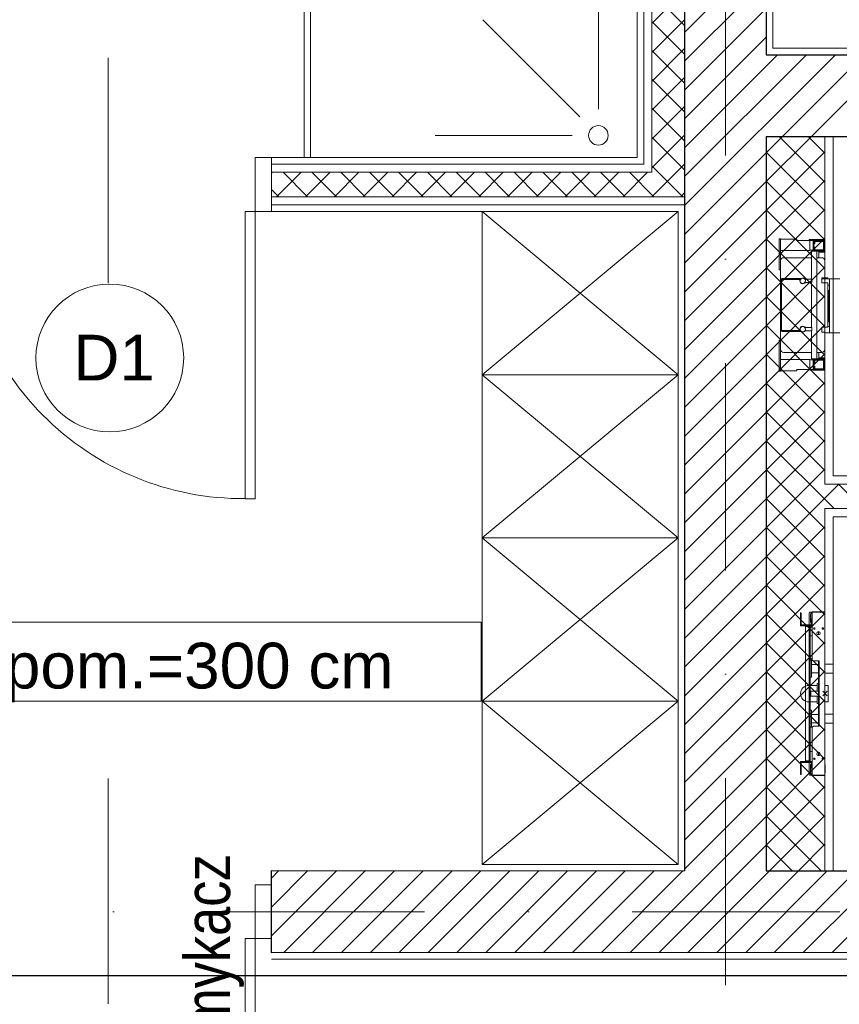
# Model space of a CAD drawing. Header units: metres. Extents: x 10441 to 19716, y -6570 to 1447.
# Tile 66 of 136: x 16028 to 16279, y -3650 to -3349. Entities that reach past the tile are written whole.
import ezdxf
from ezdxf.enums import TextEntityAlignment as Align

# ---------------------------------------------------------------- set-up
doc = ezdxf.new("R2010")
doc.units = ezdxf.units.M
doc.header["$MEASUREMENT"] = 0
doc.linetypes.add('DASHDOT', pattern=[25.4, 12.7, -6.35, 0, -6.35])
for name, color, linetype, lineweight in [('#elektryczne', 8, 'Continuous', 20), ('A_DRZWI', 8, 'Continuous', 5), ('A_HACZE', 8, 'Continuous', 5), ('A_OSIE', 8, 'Continuous', 13), ('A_OZACZENIE DRZWI', 8, 'Continuous', 13), ('A_OZNACZENIA OKIEN', 8, 'Continuous', 13), ('A_PROJEKTOWANE ŚCIANY MUROWANE NOŚNE', 8, 'Continuous', 30), ('A_SCIANY DZIALOWE GK', 8, 'Continuous', 5), ('A_TYNK', 8, 'Continuous', 5), ('A_WYMIARY WEWNETRZNE', 8, 'Continuous', 18), ('A_WYPOSAZENIE', 8, 'Continuous', 5), ('A_WYPOSAŻENIE SANITARNE', 8, 'Continuous', 5), ('EB_CCTV', 4, 'Continuous', 5), ('GEB-BEZUG', 8, 'Continuous', 25)]:
    doc.layers.add(name, color=color, linetype=linetype, lineweight=lineweight)
doc.layers.add('A_PPOŻ', color=8, linetype='Continuous')
doc.styles.add('ARIAL', font='arial.ttf')
doc.styles.add('GENERATED_STYLE_2', font='ARIALN.TTF')
doc.styles.add('m1_romans', font='romans.shx', dxfattribs={"width": 0.8})

# ---------------------------------------------------------------- blocks, each defined once
blk = doc.blocks.new('Einfügepunkt')
at = {"layer": 'GEB-BEZUG'}
for p, q in [((-7.1, -7.1), (7.1, 7.1)), ((-7.1, 7.1), (7.1, -7.1))]:
    blk.add_line(p, q, dxfattribs=at)
blk = doc.blocks.new('podkład')
at = {"layer": 'A_DRZWI', "color": 8, "ltscale": 2}
for points in [[(11917.29, -1146.2), (11922.29, -1146.2), (11922.29, -1162.7), (11917.29, -1162.7)], [(11917.29, -1250.7), (11914.29, -1250.7), (11914.29, -1162.7), (11917.29, -1162.7)], [(11917.29, -1368.95), (11922.29, -1368.95), (11922.29, -1385.45), (11917.29, -1385.45)], [(11917.29, -1473.45), (11914.29, -1473.45), (11914.29, -1385.45), (11917.29, -1385.45)]]:
    blk.add_lwpolyline(points, close=True, dxfattribs=at)
for centre in [(11913.59, -1164.35), (11913.59, -1387.11)]:
    blk.add_arc(centre, 86.32, 178.9011, 270.4638, dxfattribs=at)
at = {"layer": 'A_HACZE', "color": 8, "linetype": 'Continuous'}
for p, q in [((12073.79, -1082.85), (12048.79, -1107.85)), ((12073.79, -1091.68), (12048.79, -1116.68)), ((12048.8, -1095.15), (12038.79, -1105.17)), ((12048.8, -1105.72), (12038.79, -1095.7)), ((12073.79, -1100.52), (12048.79, -1125.52)), ((12048.8, -1103.99), (12038.79, -1114.01)), ((12048.8, -1114.55), (12038.79, -1104.54)), ((12073.79, -1109.36), (12048.79, -1134.36)), ((12048.8, -1112.83), (12038.79, -1122.85)), ((12048.8, -1123.39), (12038.79, -1113.38)), ((12094.97, -1114.7), (12048.79, -1160.88)), ((12086.13, -1114.7), (12048.79, -1152.04)), ((12077.29, -1114.7), (12048.79, -1143.2)), ((12103.81, -1114.7), (12078.81, -1139.7)), ((12112.64, -1114.7), (12087.64, -1139.7)), ((12048.8, -1121.67), (12038.79, -1131.68)), ((12048.8, -1132.23), (12038.79, -1122.22)), ((12048.8, -1130.51), (12038.79, -1140.52)), ((12048.8, -1141.07), (12038.79, -1131.06)), ((12048.8, -1139.35), (12038.79, -1149.36)), ((12048.8, -1149.91), (12038.79, -1139.9)), ((12087.64, -1139.7), (12073.79, -1153.56)), ((12078.81, -1139.7), (12073.79, -1144.72)), ((12091.79, -1153.7), (12077.78, -1139.7)), ((12091.79, -1144.86), (12086.62, -1139.7)), ((12073.79, -1144.72), (12048.79, -1169.72)), ((12091.79, -1144.4), (12073.79, -1162.4)), ((12091.79, -1162.54), (12073.79, -1144.54)), ((12048.8, -1148.19), (12038.79, -1158.2)), ((12048.25, -1158.2), (12038.79, -1148.73)), ((11922.54, -1150.7), (11922.29, -1150.96)), ((11931.38, -1150.7), (11923.88, -1158.2)), ((11933.35, -1158.2), (11925.85, -1150.7)), ((11940.22, -1150.7), (11932.72, -1158.2)), ((11942.19, -1158.2), (11934.69, -1150.7)), ((11949.06, -1150.7), (11941.56, -1158.2)), ((11951.02, -1158.2), (11943.52, -1150.7)), ((11957.9, -1150.7), (11950.4, -1158.2)), ((11959.86, -1158.2), (11952.36, -1150.7)), ((11966.74, -1150.7), (11959.24, -1158.2)), ((11968.7, -1158.2), (11961.2, -1150.7)), ((11975.58, -1150.7), (11968.08, -1158.2)), ((11977.54, -1158.2), (11970.04, -1150.7)), ((11984.42, -1150.7), (11976.92, -1158.2)), ((11986.38, -1158.2), (11978.88, -1150.7)), ((11993.26, -1150.7), (11985.76, -1158.2)), ((11995.22, -1158.2), (11987.72, -1150.7)), ((12002.09, -1150.7), (11994.59, -1158.2)), ((12004.06, -1158.2), (11996.56, -1150.7)), ((12010.93, -1150.7), (12003.43, -1158.2)), ((12012.9, -1158.2), (12005.4, -1150.7)), ((12019.77, -1150.7), (12012.27, -1158.2)), ((12021.73, -1158.2), (12014.23, -1150.7)), ((12028.61, -1150.7), (12021.11, -1158.2)), ((12030.57, -1158.2), (12023.07, -1150.7)), ((12037.45, -1150.7), (12029.95, -1158.2)), ((12039.41, -1158.2), (12031.91, -1150.7)), ((12073.79, -1153.56), (12048.79, -1178.56)), ((12091.79, -1153.23), (12073.79, -1171.23)), ((12091.79, -1171.38), (12073.79, -1153.38)), ((11924.51, -1158.2), (11922.29, -1155.98)), ((12048.8, -1157.03), (12047.63, -1158.2)), ((12073.79, -1162.4), (12048.79, -1187.4)), ((12091.79, -1162.07), (12073.79, -1180.07)), ((12091.79, -1180.22), (12073.79, -1162.22)), ((12073.79, -1171.23), (12048.79, -1196.23)), ((12091.79, -1170.91), (12073.79, -1188.91)), ((12091.79, -1189.06), (12073.79, -1171.06)), ((12073.79, -1180.07), (12048.79, -1205.07)), ((12091.79, -1179.75), (12073.79, -1197.75)), ((12091.79, -1197.9), (12073.79, -1179.9)), ((12073.79, -1188.91), (12048.79, -1213.91)), ((12091.79, -1188.59), (12073.79, -1206.59)), ((12091.79, -1206.73), (12073.79, -1188.73)), ((12073.79, -1197.75), (12048.79, -1222.75)), ((12091.79, -1197.43), (12073.79, -1215.43)), ((12091.79, -1215.57), (12073.79, -1197.57)), ((12091.79, -1206.27), (12073.79, -1224.27)), ((12073.79, -1206.59), (12048.79, -1231.59)), ((12091.79, -1224.41), (12073.79, -1206.41)), ((12091.79, -1215.11), (12073.79, -1233.11)), ((12091.79, -1233.25), (12073.79, -1215.25)), ((12073.79, -1215.43), (12048.79, -1240.43)), ((12073.79, -1224.27), (12048.79, -1249.27)), ((12091.79, -1223.95), (12073.79, -1241.95)), ((12091.79, -1242.09), (12073.79, -1224.09)), ((12073.79, -1233.11), (12048.79, -1258.11)), ((12091.79, -1232.78), (12073.79, -1250.78)), ((12094.56, -1253.7), (12073.79, -1232.93)), ((12073.79, -1241.95), (12048.79, -1266.95)), ((12091.79, -1241.62), (12073.79, -1259.62)), ((12091.79, -1259.77), (12073.79, -1241.77)), ((12096.05, -1246.2), (12073.79, -1268.46)), ((12103.4, -1253.7), (12095.9, -1246.2)), ((12073.79, -1250.78), (12048.79, -1275.78)), ((12091.79, -1268.61), (12073.79, -1250.61)), ((12073.79, -1259.62), (12048.79, -1284.62)), ((12091.79, -1259.3), (12073.79, -1277.3)), ((12091.79, -1277.45), (12073.79, -1259.45)), ((12073.79, -1268.46), (12048.79, -1293.46)), ((12091.79, -1268.14), (12073.79, -1286.14)), ((12091.79, -1286.28), (12073.79, -1268.28)), ((12073.79, -1277.3), (12048.79, -1302.3)), ((12091.79, -1276.98), (12073.79, -1294.98)), ((12091.79, -1295.12), (12073.79, -1277.12)), ((12073.79, -1286.14), (12048.79, -1311.14)), ((12091.79, -1285.82), (12073.79, -1303.82)), ((12091.79, -1303.96), (12073.79, -1285.96)), ((12073.79, -1294.98), (12048.79, -1319.98)), ((12091.79, -1294.66), (12073.79, -1312.66)), ((12091.79, -1312.8), (12073.79, -1294.8)), ((12073.79, -1303.82), (12048.79, -1328.82)), ((12091.79, -1303.49), (12073.79, -1321.49)), ((12091.79, -1321.64), (12073.79, -1303.64)), ((12073.79, -1312.66), (12048.79, -1337.66)), ((12091.79, -1312.33), (12073.79, -1330.33)), ((12091.79, -1330.48), (12073.79, -1312.48)), ((12073.79, -1321.49), (12048.79, -1346.49)), ((12091.79, -1321.17), (12073.79, -1339.17)), ((12091.79, -1339.32), (12073.79, -1321.32)), ((12091.79, -1330.01), (12073.79, -1348.01)), ((12073.79, -1330.33), (12048.79, -1355.33)), ((12091.79, -1348.16), (12073.79, -1330.16)), ((12091.79, -1338.85), (12073.79, -1356.85)), ((12091.79, -1356.99), (12073.79, -1338.99)), ((12073.79, -1339.17), (12048.79, -1364.17)), ((12073.79, -1348.01), (12032.05, -1389.75)), ((12090.62, -1364.67), (12073.79, -1347.83)), ((12091.79, -1347.69), (12074.81, -1364.66)), ((12073.79, -1356.85), (12040.89, -1389.75)), ((12081.78, -1364.67), (12073.79, -1356.67)), ((12091.79, -1356.53), (12083.65, -1364.67)), ((11924.6, -1364.61), (11922.29, -1366.93)), ((11942.27, -1364.62), (11922.29, -1384.61)), ((11933.44, -1364.62), (11922.29, -1375.77)), ((11951.11, -1364.62), (11925.95, -1389.78)), ((11959.94, -1364.63), (11934.79, -1389.78)), ((11968.78, -1364.63), (11943.63, -1389.78)), ((11977.62, -1364.63), (11952.47, -1389.78)), ((11986.45, -1364.63), (11961.31, -1389.77)), ((11995.29, -1364.64), (11970.16, -1389.77)), ((12004.12, -1364.64), (11979, -1389.77)), ((12012.96, -1364.64), (11987.84, -1389.76)), ((12021.8, -1364.65), (11996.68, -1389.76)), ((12030.63, -1364.65), (12005.52, -1389.76)), ((12039.47, -1364.65), (12014.37, -1389.75)), ((12048.3, -1364.66), (12023.21, -1389.75)), ((12074.81, -1364.66), (12049.73, -1389.74)), ((12083.65, -1364.67), (12058.57, -1389.74)), ((12092.48, -1364.67), (12067.42, -1389.74)), ((12101.32, -1364.67), (12076.26, -1389.73)), ((12110.15, -1364.68), (12085.1, -1389.73)), ((12118.99, -1364.68), (12093.94, -1389.73))]:
    blk.add_line(p, q, dxfattribs=at)
at = {"layer": 'A_OSIE', "color": 8, "linetype": 'DASHDOT', "ltscale": 5}
for p, q in [((12061.3, -573.64), (12061.3, -2335.96)), ((14256.99, -1377.2), (10108.73, -1377.2))]:
    blk.add_line(p, q, dxfattribs=at)
at = {"layer": 'A_OZACZENIE DRZWI', "color": 8}
for p, q in [((11872.29, -1184.65), (11872.29, -1115.63)), ((11872.29, -1405.41), (11872.29, -1336.38))]:
    blk.add_line(p, q, dxfattribs=at)
at = {"layer": 'A_PROJEKTOWANE ŚCIANY MUROWANE NOŚNE', "color": 8}
for p, q in [((12048.8, -983.83), (12048.8, -1364.66)), ((12073.8, -983.83), (12073.8, -1114.7)), ((12073.8, -1114.7), (12561.3, -1114.7)), ((12073.8, -1139.7), (12073.8, -1364.66)), ((12073.8, -1139.7), (12323.54, -1139.7)), ((11922.29, -1364.61), (12048.8, -1364.66)), ((11922.29, -1389.79), (11922.29, -1364.61)), ((12073.8, -1364.66), (12180.03, -1364.7)), ((12180.03, -1389.7), (11922.29, -1389.79))]:
    blk.add_line(p, q, dxfattribs=at)
at = {"layer": 'A_SCIANY DZIALOWE GK', "color": 8}
for p, q in [((12036.29, -1148.2), (12036.29, -889)), ((12038.79, -1150.7), (12038.79, -888.63)), ((12091.79, -1139.7), (12091.79, -1246.2)), ((12094.29, -1243.7), (12094.29, -1139.7)), ((12036.29, -1148.2), (11922.29, -1148.2)), ((12038.79, -1150.7), (11922.29, -1150.7)), ((12048.79, -1158.2), (11922.29, -1158.2)), ((12048.79, -1160.7), (11922.29, -1160.7)), ((12094.29, -1243.7), (12180.03, -1243.7)), ((12091.79, -1246.2), (12180.03, -1246.2)), ((12091.79, -1253.7), (12180.03, -1253.7)), ((12091.79, -1253.7), (12091.79, -1364.7)), ((12094.29, -1256.2), (12180.03, -1256.2)), ((12094.29, -1256.2), (12094.29, -1364.7))]:
    blk.add_line(p, q, dxfattribs=at)
at = {"layer": 'A_TYNK', "color": 8}
for p, q in [((12075.8, -1112.7), (12075.8, -885.18)), ((12034.3, -1146.2), (12034.3, -891.32)), ((12559.3, -1112.7), (12075.8, -1112.7)), ((12034.3, -1146.2), (11922.29, -1146.2)), ((12046.8, -1162.7), (11922.29, -1162.7)), ((12046.8, -1362.7), (12046.8, -1162.7)), ((11922.29, -1391.7), (12180.03, -1391.7))]:
    blk.add_line(p, q, dxfattribs=at)
at = {"layer": 'A_WYMIARY WEWNETRZNE', "color": 8, "linetype": 'Continuous'}
for p, q in [((11789.54, -1288.48), (11986.52, -1288.48)), ((11986.52, -1288.48), (11986.52, -1312.7)), ((11986.52, -1312.7), (11789.54, -1312.7))]:
    blk.add_line(p, q, dxfattribs=at)
blk.add_circle((11872.78, -1207.58), 22.63, dxfattribs=at)
at = {"layer": 'A_WYPOSAZENIE', "color": 8}
for p, q in [((11986.79, -1212.7), (12046.79, -1162.7)), ((11986.79, -1162.7), (12046.79, -1212.7)), ((11986.79, -1262.7), (12046.79, -1212.7)), ((11986.79, -1212.7), (12046.79, -1262.7)), ((11986.79, -1312.7), (12046.79, -1262.7)), ((11986.79, -1262.7), (12046.79, -1312.7)), ((11986.79, -1362.7), (12046.79, -1312.7)), ((11986.79, -1312.7), (12046.79, -1362.7))]:
    blk.add_line(p, q, dxfattribs=at)
for points in [[(12046.79, -1162.7), (12046.79, -1212.7), (11986.79, -1212.7), (11986.79, -1162.7)], [(12046.79, -1212.7), (12046.79, -1262.7), (11986.79, -1262.7), (11986.79, -1212.7)], [(12046.79, -1262.7), (12046.79, -1312.7), (11986.79, -1312.7), (11986.79, -1262.7)], [(12046.79, -1312.7), (12046.79, -1362.7), (11986.79, -1362.7), (11986.79, -1312.7)]]:
    blk.add_lwpolyline(points, close=True, dxfattribs=at)
at = {"layer": 'A_WYPOSAŻENIE SANITARNE', "color": 8}
for p, q in [((11932.29, -994.19), (11932.29, -1146.2)), ((11934.29, -1146.2), (11934.29, -994.19)), ((12022.4, -1131.4), (12022.4, -1089.4)), ((12016.75, -1133.75), (11987.05, -1104.05)), ((12014.4, -1139.4), (11972.4, -1139.4)), ((11932.29, -1146.2), (11934.29, -1146.2))]:
    blk.add_line(p, q, dxfattribs=at)
at = {"layer": 'A_WYPOSAŻENIE SANITARNE', "color": 8, "lineweight": 9}
for p, q in [((12077.79, -1171.06), (12078.19, -1171.06)), ((12077.79, -1171.06), (12077.79, -1180.56)), ((12078.19, -1171.06), (12078.19, -1180.56)), ((12083.19, -1171.21), (12078.19, -1171.21)), ((12083.19, -1171.61), (12083.19, -1171.21)), ((12087.19, -1171.61), (12083.19, -1171.61)), ((12086.93, -1171.61), (12086.93, -1171.33)), ((12086.93, -1171.33), (12091.73, -1171.33)), ((12087.19, -1171.61), (12087.19, -1174.71)), ((12087.19, -1171.61), (12088.19, -1171.61)), ((12088.19, -1171.36), (12091.69, -1171.36)), ((12088.19, -1174.86), (12088.19, -1171.36)), ((12088.34, -1174.71), (12088.34, -1171.51)), ((12088.34, -1171.51), (12091.54, -1171.51)), ((12088.49, -1172.66), (12088.49, -1171.66)), ((12088.49, -1171.66), (12091.49, -1171.66)), ((12088.69, -1172.66), (12088.49, -1172.66)), ((12091.29, -1171.86), (12088.69, -1171.86)), ((12088.69, -1171.86), (12088.69, -1172.66)), ((12091.29, -1174.46), (12091.29, -1171.86)), ((12091.49, -1171.66), (12091.49, -1174.66)), ((12091.54, -1171.51), (12091.54, -1174.71)), ((12091.69, -1171.36), (12091.69, -1174.86)), ((12091.73, -1171.33), (12091.73, -1180.83)), ((12078.19, -1174.71), (12078.19, -1175.86)), ((12087.19, -1174.71), (12078.19, -1174.71)), ((12078.19, -1177.86), (12078.19, -1175.86)), ((12087.19, -1174.61), (12088.19, -1174.61)), ((12087.69, -1174.86), (12088.19, -1174.86)), ((12087.69, -1183.46), (12087.69, -1174.86)), ((12091.69, -1174.86), (12088.19, -1174.86)), ((12091.54, -1174.71), (12088.34, -1174.71)), ((12088.49, -1174.66), (12088.49, -1173.66)), ((12088.49, -1173.66), (12088.69, -1173.66)), ((12091.49, -1174.66), (12088.49, -1174.66)), ((12088.69, -1173.66), (12088.69, -1174.46)), ((12088.69, -1174.46), (12091.29, -1174.46)), ((12089.29, -1207.86), (12089.29, -1174.86)), ((12089.89, -1176.86), (12089.89, -1174.86)), ((12089.89, -1175.16), (12091.69, -1175.16)), ((12091.69, -1175.16), (12091.69, -1174.86)), ((12091.69, -1177.86), (12091.69, -1175.16)), ((12078.19, -1177.86), (12078.19, -1183.76)), ((12087.69, -1176.86), (12079.19, -1176.86)), ((12090.69, -1176.86), (12089.29, -1176.86)), ((12091.69, -1183.06), (12091.69, -1177.86)), ((12077.79, -1180.56), (12078.19, -1180.56)), ((12091.73, -1180.83), (12091.69, -1180.83)), ((12078.19, -1198.96), (12078.19, -1183.76)), ((12084.18, -1183.56), (12078.49, -1183.56)), ((12078.49, -1183.56), (12078.49, -1199.16)), ((12078.69, -1183.26), (12084.39, -1183.26)), ((12084.39, -1183.56), (12084.29, -1183.56)), ((12084.39, -1183.26), (12084.39, -1183.28)), ((12084.39, -1183.43), (12084.39, -1183.56)), ((12086, -1183.46), (12087.79, -1183.46)), ((12087.79, -1184.46), (12086, -1184.46)), ((12087.69, -1198.26), (12087.69, -1184.46)), ((12087.79, -1183.46), (12087.79, -1184.46)), ((12090.79, -1184.56), (12090.79, -1183.06)), ((12090.79, -1183.06), (12091.69, -1183.06)), ((12090.79, -1183.33), (12095.82, -1183.33)), ((12091.69, -1184.56), (12090.79, -1184.56)), ((12091.69, -1183.06), (12091.69, -1183.33)), ((12092.69, -1183.06), (12091.69, -1183.06)), ((12092.69, -1184.56), (12091.69, -1184.56)), ((12091.69, -1198.16), (12091.69, -1184.56)), ((12092.69, -1183.33), (12092.69, -1183.06)), ((12092.69, -1198.16), (12092.69, -1184.56)), ((12093.19, -1183.39), (12093.19, -1183.38)), ((12093.19, -1183.39), (12093.19, -1183.69)), ((12093.19, -1199.7), (12093.19, -1183.69)), ((12095.82, -1183.33), (12095.87, -1183.38)), ((12095.82, -1183.33), (12095.82, -1183.38)), ((12095.85, -1183.36), (12096.29, -1183.36)), ((12093.19, -1185.33), (12092.69, -1185.33)), ((12092.69, -1186.93), (12092.99, -1186.93)), ((12092.99, -1186.93), (12093.19, -1186.93)), ((12092.99, -1186.93), (12092.99, -1196.53)), ((12092.99, -1186.93), (12092.99, -1196.53)), ((12092.99, -1196.53), (12092.69, -1196.53)), ((12093.19, -1196.53), (12092.99, -1196.53)), ((12078.19, -1198.96), (12078.19, -1204.86)), ((12078.49, -1199.16), (12084.18, -1199.16)), ((12084.39, -1199.46), (12078.69, -1199.46)), ((12084.29, -1199.16), (12084.39, -1199.16)), ((12084.39, -1199.16), (12084.39, -1199.28)), ((12084.39, -1199.43), (12084.39, -1199.46)), ((12087.79, -1198.26), (12086, -1198.26)), ((12086, -1199.26), (12087.79, -1199.26)), ((12087.69, -1207.86), (12087.69, -1199.26)), ((12087.79, -1199.26), (12087.79, -1198.26)), ((12090.79, -1199.66), (12090.79, -1198.16)), ((12091.69, -1198.16), (12090.79, -1198.16)), ((12090.79, -1199.66), (12091.69, -1199.66)), ((12092.69, -1198.16), (12091.69, -1198.16)), ((12091.69, -1204.86), (12091.69, -1199.66)), ((12095.92, -1199.91), (12091.69, -1199.91)), ((12092.69, -1197.91), (12093.19, -1197.91)), ((12093.19, -1199.7), (12093.19, -1199.84)), ((12093.19, -1199.84), (12096.29, -1199.84)), ((12093.19, -1199.84), (12093.19, -1199.89)), ((12093.19, -1199.89), (12096.29, -1199.89)), ((12095.94, -1199.89), (12095.92, -1199.91)), ((12095.92, -1199.89), (12095.92, -1199.91)), ((12077.79, -1202.16), (12078.19, -1202.16)), ((12077.79, -1202.16), (12077.79, -1211.66)), ((12078.19, -1202.16), (12078.19, -1211.66)), ((12078.19, -1206.86), (12078.19, -1204.86)), ((12079.19, -1205.86), (12087.69, -1205.86)), ((12089.29, -1205.86), (12090.69, -1205.86)), ((12089.89, -1207.86), (12089.89, -1205.86)), ((12091.69, -1207.56), (12091.69, -1204.86)), ((12078.19, -1206.86), (12078.19, -1208.01)), ((12087.19, -1208.01), (12078.19, -1208.01)), ((12087.19, -1211.11), (12087.19, -1208.01)), ((12087.19, -1208.11), (12088.19, -1208.11)), ((12087.69, -1207.86), (12088.19, -1207.86)), ((12088.19, -1207.86), (12091.69, -1207.86)), ((12088.19, -1211.36), (12088.19, -1207.86)), ((12088.34, -1208.01), (12091.54, -1208.01)), ((12088.34, -1211.21), (12088.34, -1208.01)), ((12088.49, -1209.06), (12088.49, -1208.06)), ((12088.49, -1208.06), (12091.49, -1208.06)), ((12088.69, -1209.06), (12088.49, -1209.06)), ((12091.29, -1208.26), (12088.69, -1208.26)), ((12088.69, -1208.26), (12088.69, -1209.06)), ((12091.69, -1207.56), (12089.89, -1207.56)), ((12091.29, -1210.86), (12091.29, -1208.26)), ((12091.49, -1208.06), (12091.49, -1211.06)), ((12091.54, -1208.01), (12091.54, -1211.21)), ((12091.69, -1207.86), (12091.69, -1207.56)), ((12091.69, -1207.86), (12091.69, -1211.36)), ((12077.79, -1211.66), (12078.19, -1211.66)), ((12083.19, -1211.51), (12078.19, -1211.51)), ((12083.19, -1211.11), (12083.19, -1211.51)), ((12087.19, -1211.11), (12083.19, -1211.11)), ((12086.89, -1211.26), (12086.89, -1211.11)), ((12088.04, -1211.26), (12086.89, -1211.26)), ((12087.19, -1211.11), (12088.19, -1211.11)), ((12088.14, -1211.36), (12087.89, -1211.11)), ((12087.89, -1211.11), (12088.19, -1211.11)), ((12088.19, -1211.36), (12088.14, -1211.36)), ((12091.69, -1211.36), (12088.19, -1211.36)), ((12091.54, -1211.21), (12088.34, -1211.21)), ((12088.49, -1210.06), (12088.69, -1210.06)), ((12088.49, -1211.06), (12088.49, -1210.06)), ((12091.49, -1211.06), (12088.49, -1211.06)), ((12088.69, -1210.06), (12088.69, -1210.86)), ((12088.69, -1210.86), (12091.29, -1210.86))]:
    blk.add_line(p, q, dxfattribs=at)
at = {"layer": 'A_WYPOSAŻENIE SANITARNE', "color": 8, "ltscale": 25}
for p, q in [((12084.29, -1286.1), (12084.29, -1285.6)), ((12084.29, -1285.6), (12084.54, -1285.6)), ((12084.54, -1286.1), (12084.29, -1286.1)), ((12084.29, -1286.1), (12084.29, -1289.6)), ((12084.54, -1285.6), (12084.54, -1286.1)), ((12084.54, -1289.35), (12084.54, -1286.1)), ((12086.94, -1285.65), (12086.94, -1289.35)), ((12087.96, -1285.4), (12087.19, -1285.4)), ((12087.34, -1286.05), (12087.34, -1288.55)), ((12087.79, -1285.8), (12087.59, -1285.8)), ((12087.79, -1287.62), (12087.59, -1287.62)), ((12087.59, -1287.62), (12087.59, -1289.22)), ((12087.79, -1285.7), (12087.79, -1289)), ((12087.84, -1300), (12087.84, -1285.45)), ((12087.84, -1285.45), (12091.79, -1285.45)), ((12089.41, -1285.35), (12088.14, -1285.35)), ((12090.97, -1285.35), (12089.41, -1285.35)), ((12089.41, -1285.35), (12089.41, -1285.45)), ((12090.97, -1285.45), (12090.97, -1285.35)), ((12091.44, -1285.35), (12090.97, -1285.35)), ((12091.79, -1285.45), (12091.79, -1335.35)), ((12084.29, -1289.6), (12087.09, -1289.6)), ((12087.61, -1289.35), (12084.54, -1289.35)), ((12085.79, -1289.85), (12086.99, -1289.85)), ((12085.79, -1289.85), (12085.79, -1330.95)), ((12086.94, -1289.6), (12086.94, -1289.85)), ((12086.99, -1289.85), (12086.99, -1289.85)), ((12087.25, -1289.85), (12086.99, -1289.85)), ((12086.99, -1289.85), (12086.99, -1330.95)), ((12087.09, -1289.45), (12087.09, -1289.65)), ((12087.54, -1289.45), (12087.09, -1289.45)), ((12087.09, -1289.65), (12087.09, -1289.78)), ((12087.29, -1289.78), (12087.29, -1289.65)), ((12087.54, -1289.65), (12087.29, -1289.65)), ((12087.29, -1301.54), (12087.29, -1289.78)), ((12087.54, -1289.45), (12087.54, -1289.65)), ((12087.54, -1289.45), (12087.66, -1289.45)), ((12087.54, -1289.65), (12087.84, -1289.65)), ((12087.79, -1289.22), (12087.79, -1289)), ((12087.84, -1289.35), (12087.83, -1289.35)), ((12087.29, -1292.7), (12087.84, -1292.7)), ((12089.4, -1292.25), (12089.79, -1292.25)), ((12089.79, -1291.37), (12089.79, -1292.42)), ((12087.29, -1300.15), (12087.64, -1300.15)), ((12087.29, -1301.54), (12087.29, -1303.96)), ((12087.64, -1305.35), (12087.64, -1300.15)), ((12087.64, -1301.45), (12089.79, -1301.45)), ((12090.04, -1300.4), (12088.24, -1300.4)), ((12089.79, -1300.4), (12089.79, -1320.4)), ((12090.04, -1320.4), (12090.04, -1300.4)), ((12094.29, -1301.4), (12091.79, -1301.4)), ((12094.29, -1304.1), (12094.29, -1301.4)), ((12087.29, -1316.84), (12087.29, -1303.96)), ((12087.29, -1305.35), (12087.64, -1305.35)), ((12087.64, -1304.05), (12089.79, -1304.05)), ((12094.29, -1304.1), (12091.79, -1304.1)), ((12086.8, -1307.89), (12087.3, -1307.89)), ((12087.29, -1307.89), (12087.8, -1307.89)), ((12089.39, -1307.89), (12087.8, -1307.89)), ((12089.39, -1307.25), (12089.39, -1309.65)), ((12089.39, -1307.25), (12089.79, -1307.25)), ((12092.79, -1307.89), (12091.79, -1307.89)), ((12092.79, -1307.89), (12092.79, -1312.91)), ((12087.49, -1309.65), (12087.29, -1309.65)), ((12087.49, -1310.2), (12087.29, -1310.2)), ((12087.29, -1310.6), (12087.49, -1310.6)), ((12087.29, -1311.15), (12087.49, -1311.15)), ((12087.49, -1310.2), (12087.49, -1309.65)), ((12087.49, -1309.65), (12087.69, -1309.65)), ((12087.49, -1310.6), (12087.49, -1310.2)), ((12087.49, -1311.15), (12087.49, -1310.6)), ((12087.69, -1311.15), (12087.49, -1311.15)), ((12087.69, -1309.65), (12089.79, -1309.65)), ((12089.79, -1311.15), (12087.69, -1311.15)), ((12089.39, -1311.15), (12089.39, -1313.44)), ((12087.3, -1312.91), (12086.8, -1312.91)), ((12087.8, -1312.91), (12087.29, -1312.91)), ((12089.39, -1312.91), (12087.8, -1312.91)), ((12089.39, -1313.44), (12089.79, -1313.44)), ((12092.79, -1312.91), (12091.79, -1312.91)), ((12087.29, -1315.45), (12087.64, -1315.45)), ((12087.29, -1316.84), (12087.29, -1319.26)), ((12087.64, -1320.65), (12087.64, -1315.45)), ((12087.64, -1316.75), (12089.79, -1316.75)), ((12094.29, -1316.7), (12091.79, -1316.7)), ((12094.29, -1319.4), (12094.29, -1316.7)), ((12087.29, -1331.02), (12087.29, -1319.26)), ((12087.29, -1320.65), (12087.64, -1320.65)), ((12087.64, -1319.35), (12089.79, -1319.35)), ((12087.84, -1335.35), (12087.84, -1320.8)), ((12088.24, -1320.4), (12090.04, -1320.4)), ((12094.29, -1319.4), (12091.79, -1319.4)), ((12087.29, -1328.1), (12087.84, -1328.1)), ((12089.4, -1328.55), (12089.79, -1328.55)), ((12089.79, -1328.37), (12089.79, -1329.42)), ((12084.29, -1331.2), (12084.29, -1334.7)), ((12087.09, -1331.2), (12084.29, -1331.2)), ((12084.54, -1331.45), (12087.61, -1331.45)), ((12084.54, -1334.7), (12084.54, -1331.45)), ((12086.99, -1330.95), (12085.79, -1330.95)), ((12086.94, -1331.2), (12086.94, -1330.95)), ((12086.94, -1335.15), (12086.94, -1331.45)), ((12086.99, -1330.95), (12086.99, -1330.95)), ((12086.99, -1330.95), (12087.25, -1330.95)), ((12087.09, -1331.02), (12087.09, -1331.15)), ((12087.09, -1331.15), (12087.09, -1331.35)), ((12087.09, -1331.35), (12087.54, -1331.35)), ((12087.29, -1331.15), (12087.29, -1331.02)), ((12087.54, -1331.15), (12087.29, -1331.15)), ((12087.34, -1334.75), (12087.34, -1332.25)), ((12087.54, -1331.15), (12087.84, -1331.15)), ((12087.54, -1331.35), (12087.54, -1331.15)), ((12087.54, -1331.35), (12087.66, -1331.35)), ((12087.59, -1331.57), (12087.59, -1333.17)), ((12087.79, -1331.8), (12087.79, -1331.57)), ((12087.79, -1335.1), (12087.79, -1331.8)), ((12087.83, -1331.45), (12087.84, -1331.45)), ((12091.89, -1332.2), (12091.79, -1332.2)), ((12091.89, -1332.2), (12091.89, -1334.7)), ((12084.29, -1335.2), (12084.29, -1334.7)), ((12084.29, -1334.7), (12084.54, -1334.7)), ((12084.54, -1335.2), (12084.29, -1335.2)), ((12084.54, -1334.7), (12084.54, -1335.2)), ((12087.96, -1335.4), (12087.19, -1335.4)), ((12087.59, -1333.17), (12087.79, -1333.17)), ((12087.79, -1335), (12087.59, -1335)), ((12091.79, -1335.35), (12087.84, -1335.35)), ((12089.41, -1335.45), (12088.14, -1335.45)), ((12089.41, -1335.45), (12089.41, -1335.35)), ((12090.97, -1335.45), (12089.41, -1335.45)), ((12090.97, -1335.35), (12090.97, -1335.45)), ((12091.44, -1335.45), (12090.97, -1335.45)), ((12091.89, -1334.7), (12091.79, -1334.7))]:
    blk.add_line(p, q, dxfattribs=at)
at = {"layer": 'A_WYPOSAŻENIE SANITARNE', "color": 8}
blk.add_circle((12022.4, -1139.4), 3, dxfattribs=at)
at = {"layer": 'A_WYPOSAŻENIE SANITARNE', "color": 8, "ltscale": 25}
for centre, radius in [((12088.54, -1290.45), 0.235), ((12091.14, -1290.45), 0.235), ((12089.79, -1291.9), 0.525), ((12089.79, -1328.9), 0.525), ((12088.54, -1330.35), 0.235), ((12091.14, -1330.35), 0.235)]:
    blk.add_circle(centre, radius, dxfattribs=at)
at = {"layer": 'A_WYPOSAŻENIE SANITARNE', "color": 8, "lineweight": 9}
for centre, radius, start, end in [((12079.19, -1177.86), 1, 90, 180), ((12090.69, -1177.86), 1, 0, 90), ((12078.69, -1183.76), 0.5, 90, 180), ((12084.99, -1183.96), 0.9, 153.6122, 332.734), ((12084.99, -1183.96), 0.8, 150, 138.5904), ((12084.99, -1183.96), 0.9, 27.266, 131.8103), ((12086, -1183.76), 0.3, 90, 134.9518), ((12086, -1184.16), 0.3, 225.0482, 270), ((12078.69, -1198.96), 0.5, 180, 270), ((12084.99, -1198.76), 0.9, 27.266, 206.3878), ((12084.99, -1198.76), 0.8, 221.4096, 210), ((12084.99, -1198.76), 0.9, 228.1897, 332.734), ((12086, -1198.56), 0.3, 90, 134.9518), ((12086, -1198.96), 0.3, 225.0482, 270), ((12079.19, -1204.86), 1, 180, 270), ((12090.69, -1204.86), 1, 270, 0)]:
    blk.add_arc(centre, radius, start, end, dxfattribs=at)
at = {"layer": 'A_WYPOSAŻENIE SANITARNE', "color": 8, "ltscale": 25}
for centre, radius, start, end in [((12087.19, -1285.65), 0.25, 90, 180), ((12087.59, -1286.05), 0.25, 90, 180), ((12088.14, -1285.7), 0.35, 148.9973, 180), ((12088.14, -1285.7), 0.35, 90, 134.4153), ((12091.44, -1285.7), 0.35, 45.5847, 90), ((12087.59, -1288.55), 0.25, 180, 270), ((12087.99, -1289.22), 0.4, 180, 247.9757), ((12088.14, -1289), 0.35, 180, 211.0027), ((12087.99, -1289.22), 0.2, 180, 221.4096), ((12088.24, -1300), 0.4, 180, 270), ((12089.09, -1302.75), 1.35, 74.3575, 105.6425), ((12089.09, -1302.75), 1.35, 254.3575, 285.6425), ((12086.8, -1310.4), 2.51, 90, 270), ((12089.09, -1318.05), 1.35, 74.3575, 105.6425), ((12088.24, -1320.8), 0.4, 90, 180), ((12089.09, -1318.05), 1.35, 254.3575, 285.6425), ((12087.59, -1332.25), 0.25, 90, 180), ((12087.99, -1331.57), 0.4, 112.0243, 180), ((12087.99, -1331.57), 0.2, 138.5904, 180), ((12088.14, -1331.8), 0.35, 148.9973, 180), ((12087.19, -1335.15), 0.25, 180, 270), ((12087.59, -1334.75), 0.25, 180, 270), ((12088.14, -1335.1), 0.35, 180, 211.0027), ((12088.14, -1335.1), 0.35, 225.5847, 270), ((12091.44, -1335.1), 0.35, 270, 314.4153)]:
    blk.add_arc(centre, radius, start, end, dxfattribs=at)
for points, knots in [([(12087.09, -1289.78), (12087.09, -1289.79), (12087.09, -1289.79), (12087.08, -1289.81), (12087.08, -1289.81), (12087.08, -1289.83), (12087.07, -1289.83), (12087.06, -1289.84), (12087.05, -1289.84), (12087.02, -1289.85), (12087.01, -1289.85), (12086.99, -1289.85), (12086.99, -1289.85), (12086.99, -1289.85)], [1.2872856, 1.2872856, 1.2872856, 1.2872856, 1.3095774, 1.3095774, 1.3458759, 1.3458759, 1.3821744, 1.3821744, 1.4265459, 1.4265459, 1.4783302, 1.4783302, 1.4813035, 1.4813035, 1.4813035, 1.4813035]), ([(12087.25, -1289.85), (12087.26, -1289.85), (12087.27, -1289.85), (12087.28, -1289.83), (12087.29, -1289.81), (12087.29, -1289.79), (12087.29, -1289.79), (12087.29, -1289.78)], [0.4279712, 0.4279712, 0.4279712, 0.4279712, 0.5060445, 0.5060445, 0.5841177, 0.5841177, 0.5965276, 0.5965276, 0.5965276, 0.5965276]), ([(12086.99, -1330.95), (12086.99, -1330.95), (12086.99, -1330.95), (12087.01, -1330.95), (12087.02, -1330.95), (12087.05, -1330.96), (12087.06, -1330.96), (12087.07, -1330.97), (12087.08, -1330.97), (12087.08, -1330.99), (12087.08, -1330.99), (12087.09, -1331.01), (12087.09, -1331.01), (12087.09, -1331.02)], [0.0488109, 0.0488109, 0.0488109, 0.0488109, 0.0517843, 0.0517843, 0.1035686, 0.1035686, 0.1479401, 0.1479401, 0.1842386, 0.1842386, 0.2205371, 0.2205371, 0.2428288, 0.2428288, 0.2428288, 0.2428288]), ([(12087.29, -1331.02), (12087.29, -1331.01), (12087.29, -1331.01), (12087.29, -1330.99), (12087.28, -1330.97), (12087.27, -1330.95), (12087.26, -1330.95), (12087.25, -1330.95)], [0.8733726, 0.8733726, 0.8733726, 0.8733726, 0.8857825, 0.8857825, 0.9638557, 0.9638557, 1.041929, 1.041929, 1.041929, 1.041929])]:
    blk.add_open_spline(points, degree=3, knots=knots, dxfattribs=at)
at = {"layer": 'A_WYPOSAŻENIE SANITARNE', "color": 8, "ltscale": 25, "extrusion": (0, 0, -1), "xscale": 0.1, "yscale": 0.1, "zscale": -0.1, "rotation": 270}
blk.add_blockref('Einfügepunkt', (-12091.79, -1310.4), dxfattribs=at)
at = {"layer": 'A_OZACZENIE DRZWI', "color": 8, "ltscale": 0.1, "style": 'm1_romans', "width": 0.8}
for rotation, p in [(98.4861, (12735.07, -773.13)), (360, (12573.8, -1012.7)), (90, (11565.29, -1150.14)), (90, (11872.29, -1150.14)), (90, (12230.03, -1245.64)), (90, (12385.87, -1249.44)), (90, (11565.29, -1370.89)), (90, (11872.29, -1370.89)), (90, (12230.03, -1370.89)), (90, (12389.3, -1370.89)), (90, (11748.79, -1556.15)), (90, (11986.6, -1556.15)), (90, (12389.3, -1556.15)), (360, (12235.05, -1664.2)), (360, (12235.05, -1880.2)), (90, (11745.78, -2001.94))]:
    blk.add_attdef('SZEROKOSC', text='', height=10, rotation=rotation, dxfattribs=at).set_placement(p, align=Align.BOTTOM_CENTER)
for rotation, p in [(98.4861, (12738.56, -773.47)), (360, (12572.95, -1016.09)), (90, (11568.68, -1150.99)), (90, (11875.68, -1150.99)), (90, (12233.42, -1246.49)), (90, (12389.27, -1250.29)), (90, (11568.68, -1371.74)), (90, (11875.68, -1371.74)), (90, (12233.42, -1371.74)), (90, (12392.69, -1371.74)), (90, (11752.19, -1557)), (90, (11990, -1557)), (90, (12392.69, -1557)), (360, (12234.2, -1667.59)), (360, (12234.2, -1883.59)), (90, (11749.18, -2002.79))]:
    blk.add_attdef('WYSOKOSC', text='', height=10, rotation=rotation, dxfattribs=at).set_placement(p, align=Align.TOP_CENTER)
at = {"layer": 'A_OZNACZENIA OKIEN', "color": 8, "linetype": 'Continuous', "lineweight": 18, "style": 'ARIAL'}
for s, p in [('D1', (11861.61, -1214.48)), ('Hpom.=300 cm', (11826.53, -1308.81))]:
    blk.add_text(s, height=14, dxfattribs=at).set_placement(p)
at = {"layer": 'A_OZNACZENIA OKIEN', "color": 8, "ltscale": 0.1, "style": 'm1_romans', "width": 0.8}
for rotation, p in [(278.8676, (13373.71, -593.04)), (278.8676, (12983.87, -650.74)), (278.8676, (12445.73, -730.4)), (278.8676, (12224.15, -763.19)), (0, (14017.48, -900.03)), (278.8676, (11021.54, -941.2)), (278.8676, (10640.69, -997.57)), (0, (14017.48, -1574.7)), (90, (10819.6, -2080.7)), (90, (11204.6, -2080.7)), (90, (11970.6, -2080.7)), (90, (13175.8, -2080.7)), (90, (13539.8, -2080.7))]:
    blk.add_attdef('SZEROKOSC', text='', height=10, rotation=rotation, dxfattribs=at).set_placement(p, align=Align.BOTTOM_CENTER)
for rotation, p in [(278.8676, (13403.28, -587.56)), (278.8676, (13013.44, -645.27)), (278.8676, (12475.3, -724.92)), (278.8676, (12253.72, -757.72)), (0, (14011.09, -903.42)), (278.8676, (11051.11, -935.72)), (278.8676, (10670.26, -992.09)), (0, (14011.09, -1578.09)), (90, (10823, -2081.55)), (90, (11208, -2081.55)), (90, (11974, -2081.55)), (90, (13179.19, -2081.55)), (90, (13543.19, -2081.55))]:
    blk.add_attdef('WYSOKOSC', text='', height=10, rotation=rotation, dxfattribs=at).set_placement(p, align=Align.TOP_CENTER)
at = {"layer": 'A_PPOŻ', "color": 8, "linetype": 'Continuous', "lineweight": 18, "style": 'GENERATED_STYLE_2'}
blk.add_text('Samozamykacz', height=14, rotation=90, dxfattribs=at).set_placement((11909.62, -1472.83))

msp = doc.modelspace()

# ---------------------------------------------------------------- linework, layer by layer
at = {"layer": 'EB_CCTV', "color": 4, "linetype": 'Continuous', "lineweight": 30}
msp.add_lwpolyline([(15578.17, -3641.48), (16770.67, -3641.48)], dxfattribs=at)

# ---------------------------------------------------------------- block references
at = {"layer": '#elektryczne', "color": 8, "linetype": 'Continuous', "lineweight": 18}
msp.add_blockref('podkład', (4182.37, -2244.78), dxfattribs=at)

doc.saveas('drawing.dxf')
